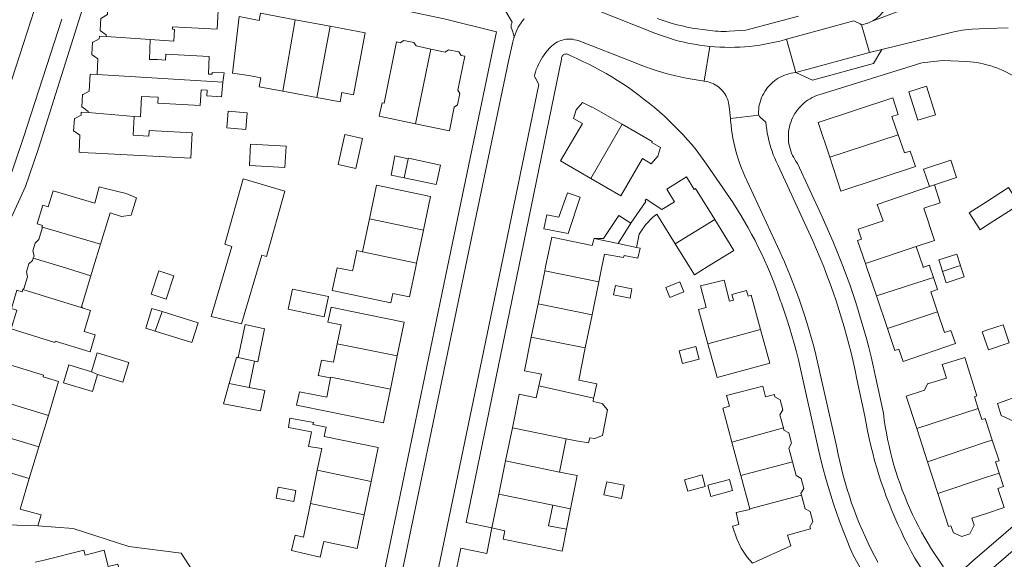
# Model space of a CAD drawing. Header units: metres. Extents: x 89888 to 94270, y 464165 to 468904.
# Tile 121 of 256: x 92333 to 92503, y 466200 to 466293. Entities that reach past the tile are written whole.
import ezdxf

# ---------------------------------------------------------------- set-up
doc = ezdxf.new("R2010")
doc.units = ezdxf.units.M
for name, color, linetype, lineweight in [('B_BEBOUWINGSGRENS_0', 251, 'CONTINUOUS', 13), ('B_LUIFEL_1', 251, 'CONTINUOUS', 13), ('B_TUSSENMUUR_0', 251, 'CONTINUOUS', 13), ('G_GRENS_ALGEMEEN_0', 251, 'CONTINUOUS', 13), ('V_WEGGRENS_0', 251, 'CONTINUOUS', 13)]:
    doc.layers.add(name, color=color, linetype=linetype, lineweight=lineweight)

msp = doc.modelspace()

# ---------------------------------------------------------------- linework, layer by layer
at = {"layer": 'B_BEBOUWINGSGRENS_0'}
for p, q in [((92386.74, 466291.55), (92380.72, 466292.67)), ((92392.8, 466290.42), (92386.74, 466291.55)), ((92378.55, 466280.36), (92384.45, 466279.26)), ((92369.17, 466276.9), (92368.93, 466274.02)), ((92484.77, 466272.82), (92483.67, 466275.97)), ((92485.86, 466269.68), (92484.77, 466272.82)), ((92400.2, 466268.64), (92397.88, 466269.15)), ((92426.51, 466268.31), (92431.7, 466265.28)), ((92453.12, 466258.18), (92449.81, 466263.52)), ((92402.83, 466256.37), (92404.04, 466262.18)), ((92393.53, 466258.31), (92392.35, 466252.6)), ((92401.64, 466250.64), (92402.83, 466256.37)), ((92345.92, 466250), (92347.13, 466253.95)), ((92369.79, 466253.55), (92366.23, 466241.42)), ((92345.46, 466248.48), (92345.92, 466250)), ((92359.76, 466248.45), (92357.16, 466249.31)), ((92401.51, 466250), (92401.64, 466250.64)), ((92423.79, 466249.33), (92422.62, 466243.61)), ((92490.86, 466248.16), (92490.24, 466250)), ((92492.16, 466250), (92492.41, 466249.23)), ((92495.58, 466250), (92495.5, 466250.24)), ((92431.93, 466241.72), (92433.1, 466247.45)), ((92444.65, 466246.42), (92445.33, 466244.73)), ((92461, 466239.21), (92459.39, 466245.11)), ((92481, 466244.99), (92482.9, 466239.36)), ((92422.62, 466243.61), (92421.45, 466237.89)), ((92450.32, 466242.64), (92451.93, 466236.75)), ((92363.94, 466240.34), (92357.74, 466242.3)), ((92430.77, 466236.04), (92431.93, 466241.72)), ((92398.31, 466234.65), (92399.5, 466240.47)), ((92370.61, 466234.38), (92369.31, 466229.86)), ((92370.86, 466234.34), (92370.61, 466234.38)), ((92397.13, 466228.92), (92398.31, 466234.65)), ((92447.55, 466233.31), (92450.41, 466234.05)), ((92372.78, 466229.2), (92373.68, 466233.73)), ((92432.1, 466226.76), (92432.21, 466227.35)), ((92338.12, 466224.36), (92336.48, 466218.92)), ((92418.18, 466222.22), (92417.01, 466216.5)), ((92487.96, 466222.12), (92489.82, 466216.37)), ((92500.99, 466220.12), (92500, 466223.14)), ((92426.32, 466214.59), (92427.49, 466220.3)), ((92336.48, 466218.92), (92334.83, 466213.47)), ((92456.06, 466219.73), (92457.6, 466213.98)), ((92417.01, 466216.5), (92415.84, 466210.77)), ((92489.82, 466216.37), (92491.59, 466210.91)), ((92502.18, 466214.42), (92501.55, 466216.34)), ((92384.52, 466214.9), (92383.33, 466209.14)), ((92457.6, 466213.98), (92459.15, 466208.24)), ((92392.63, 466207.23), (92393.82, 466212.96)), ((92434.47, 466212.92), (92433.97, 466210.63)), ((92415.84, 466210.77), (92414.65, 466204.95)), ((92425.15, 466208.87), (92428.2, 466208.25)), ((92459.15, 466208.24), (92459.18, 466208.15))]:
    msp.add_line(p, q, dxfattribs=at)
for points in [[(92355.68, 466289.24), (92359.74, 466289), (92359.86, 466291), (92359.53, 466291.02), (92359.56, 466291.46), (92367.23, 466291.03), (92367.47, 466295.44), (92351.43, 466296.3), (92348.79, 466296.47), (92348.46, 466296.46), (92348.3, 466293.55), (92347.26, 466292.96), (92347.15, 466292.96), (92347.05, 466290.79), (92347.13, 466290.78), (92348.12, 466290.06), (92348.11, 466289.8)], [(92380.72, 466292.67), (92374.74, 466293.78), (92374.5, 466292.53), (92371.04, 466293.21), (92369.92, 466283.44), (92372.73, 466283.02), (92374.8, 466282.63), (92374.51, 466281.11), (92378.55, 466280.36)], [(92384.45, 466279.26), (92388.45, 466278.52), (92388.74, 466280.09), (92390.8, 466279.71), (92392.8, 466290.42)], [(92348.11, 466289.8), (92346.94, 466289.86), (92346.9, 466289.39), (92345.82, 466288.79), (92345.71, 466288.8), (92345.59, 466286.65), (92345.69, 466286.64), (92346.67, 466285.91), (92346.52, 466283.22)], [(92368.25, 466281.9), (92368.43, 466283.51), (92366.37, 466283.58), (92366.36, 466283.25), (92365.76, 466283.27), (92365.86, 466286.32), (92358.39, 466286.72), (92358.34, 466285.71), (92356.96, 466285.78), (92355.56, 466285.83), (92355.68, 466289.24)], [(92398.21, 466288.84), (92396.08, 466278.27), (92395.69, 466278.34), (92395.2, 466276), (92401.48, 466274.7)], [(92404.13, 466287.61), (92401.61, 466288.14), (92401.21, 466288.73), (92399.43, 466289.1), (92398.84, 466288.71), (92398.21, 466288.84)], [(92401.48, 466274.7), (92407.34, 466273.49), (92408.14, 466277.6), (92408.73, 466277.99), (92409.14, 466279.93), (92408.76, 466280.54), (92409.98, 466286.37), (92409.34, 466286.52), (92408.94, 466287.11), (92407.18, 466287.47), (92406.6, 466287.09), (92404.13, 466287.61)], [(92346.52, 466283.22), (92345.32, 466283.28), (92345.17, 466280.34), (92344.12, 466279.74), (92344.02, 466279.74), (92343.9, 466277.59), (92344.01, 466277.58), (92345.01, 466276.84), (92344.99, 466276.63)], [(92352.91, 466275.99), (92354.01, 466275.93), (92354.19, 466279.43), (92357.04, 466279.28), (92356.99, 466278.26), (92364.32, 466277.86), (92364.47, 466280.55), (92365.54, 466280.5), (92365.48, 466279.54), (92367.97, 466279.36), (92368.25, 466281.9)], [(92491.2, 466276.28), (92489.64, 466281.19), (92486.6, 466280.22), (92488.15, 466275.32), (92491.2, 466276.28)], [(92437.12, 466274.66), (92431.9, 466277.66), (92431.87, 466277.56), (92430.26, 466278.37), (92429.21, 466277.13), (92428.75, 466275.64), (92430.27, 466274.74), (92426.51, 466268.31)], [(92483.67, 466275.97), (92484.76, 466276.33), (92483.82, 466279.18), (92470.97, 466274.95), (92472.94, 466268.97)], [(92344.99, 466276.63), (92343.79, 466276.72), (92343.76, 466276.21), (92342.71, 466275.62), (92342.6, 466275.62), (92342.48, 466273.46), (92342.58, 466273.45), (92343.57, 466272.72), (92343.41, 466269.79), (92343.71, 466269.74), (92346.24, 466269.64)], [(92368.93, 466274.02), (92372.18, 466273.74), (92372.42, 466276.62), (92369.17, 466276.9)], [(92346.24, 466269.64), (92362.73, 466268.76), (92362.96, 466273.17), (92355.5, 466273.57), (92355.45, 466272.57), (92352.73, 466272.72), (92352.91, 466275.99)], [(92443.3, 466269.12), (92443.73, 466270.62), (92442.27, 466271.48), (92442.33, 466271.66), (92437.12, 466274.66)], [(92389.25, 466272.87), (92388.1, 466267.71), (92391.19, 466267.02), (92392.34, 466272.18), (92389.25, 466272.87)], [(92379.13, 466270.84), (92376.08, 466271.02), (92373.02, 466271.2), (92372.81, 466267.52)], [(92372.81, 466267.52), (92375.87, 466267.34), (92378.93, 466267.16), (92379.13, 466270.84)], [(92472.94, 466268.97), (92474.89, 466263.07), (92487.74, 466267.31), (92486.85, 466270.01), (92485.86, 466269.68)], [(92397.88, 466269.15), (92397.25, 466265.84), (92399.52, 466265.37)], [(92399.52, 466265.37), (92405.06, 466264.22), (92405.22, 466264.92), (92405.81, 466267.55), (92400.24, 466268.8), (92400.2, 466268.64)], [(92431.7, 466265.28), (92436.88, 466262.26), (92440.63, 466268.7), (92442.15, 466267.82), (92443.3, 466269.12)], [(92491.01, 466264.18), (92494.81, 466265.43), (92493.82, 466268.43), (92489.15, 466266.9), (92490.14, 466263.88)], [(92366.23, 466241.42), (92371.45, 466240.17), (92374.94, 466252.04), (92375.77, 466251.79), (92378.92, 466263.1), (92371.71, 466265.22), (92368.55, 466253.91), (92369.79, 466253.55)], [(92449.81, 466263.52), (92449.57, 466263.37), (92448.23, 466265.54), (92444.82, 466263.44), (92446.17, 466261.26), (92443.97, 466259.9), (92441.27, 466261.69), (92441.08, 466261.44), (92441.24, 466261.32), (92438.63, 466257.54)], [(92347.13, 466253.95), (92348.77, 466259.34), (92350.74, 466258.73), (92352.38, 466258.91), (92353.3, 466261.92), (92351.54, 466262.67), (92348.18, 466263.5), (92346.9, 466263.82), (92346.13, 466260.98), (92338.93, 466263.16), (92338.08, 466260.38), (92337.15, 466260.65), (92336.18, 466257.46), (92337.11, 466257.17), (92337.01, 466256.87), (92337.12, 466256.84)], [(92404.04, 466262.18), (92394.74, 466264.11), (92393.53, 466258.31)], [(92490.14, 466263.88), (92481.15, 466260.79), (92482.15, 466257.97), (92477.86, 466256.52), (92478.44, 466254.82), (92477.75, 466254.59), (92479.1, 466250.61)], [(92487.87, 466253.5), (92487.85, 466253.55), (92491.05, 466254.56), (92489.21, 466260.17), (92492.03, 466261.09), (92491.01, 466264.18)], [(92500, 466261.26), (92496.99, 466259.33), (92498.88, 466256.41), (92500, 466257.13), (92505.71, 466260.8), (92503.82, 466263.72), (92500, 466261.26)], [(92429.88, 466262.04), (92427.7, 466262.77), (92426.23, 466258.6), (92424.14, 466259.02), (92423.6, 466256.59)], [(92423.6, 466256.59), (92427.8, 466255.79), (92429.88, 466262.04)], [(92438.63, 466257.54), (92436.55, 466258.86), (92433.93, 466254.89), (92432.3, 466254.93)], [(92439.59, 466253.37), (92440.09, 466255.66), (92440.53, 466256.33), (92441.15, 466257.26), (92442.43, 466258.57), (92443.11, 466259.12), (92446.3, 466253.96)], [(92446.3, 466253.96), (92448.76, 466250), (92449.61, 466248.63), (92451.82, 466250), (92456.42, 466252.84), (92453.12, 466258.18)], [(92337.12, 466256.84), (92336.47, 466254.73), (92335.85, 466254.13), (92335.43, 466252.76), (92335.64, 466251.92), (92335.51, 466251.51)], [(92432.3, 466254.93), (92431.98, 466253.72), (92424.97, 466255.15), (92423.92, 466250), (92423.79, 466249.33)], [(92392.35, 466252.6), (92391.32, 466252.82), (92390.75, 466250), (92390.61, 466249.31), (92387.94, 466249.82)], [(92434.07, 466252.2), (92437.39, 466251.6), (92437.47, 466252), (92439.86, 466251.53), (92440.23, 466253.24), (92439.59, 466253.37)], [(92490.24, 466250), (92490.14, 466250.28), (92489.3, 466250), (92489.08, 466249.92), (92489.05, 466250), (92487.87, 466253.5)], [(92335.51, 466251.51), (92335.37, 466251.1), (92334.74, 466250.52), (92334.32, 466249.15), (92334.51, 466248.3), (92333.86, 466246.21), (92333.76, 466246.22), (92333.72, 466246.09)], [(92433.1, 466247.45), (92433.62, 466250), (92434.07, 466252.2)], [(92495.5, 466250.24), (92494.86, 466252.21), (92491.77, 466251.2), (92492.16, 466250)], [(92357.16, 466249.31), (92355.84, 466245.31), (92358.44, 466244.45), (92359.76, 466248.45)], [(92387.94, 466249.82), (92387.11, 466245.91), (92397.19, 466243.82), (92397.53, 466245.43), (92400.44, 466244.83), (92401.51, 466250)], [(92479.1, 466250.61), (92479.3, 466250), (92481, 466244.99)], [(92492.41, 466249.23), (92493.06, 466247.26), (92496.15, 466248.28), (92495.58, 466250)], [(92343.97, 466242.93), (92344.01, 466243.07), (92343.82, 466243.13), (92345.46, 466248.48)], [(92459.39, 466245.11), (92458.87, 466244.97), (92458.61, 466245.93), (92456.08, 466245.25), (92456.35, 466244.28), (92455.68, 466244.1), (92454.71, 466247.74), (92450.65, 466246.72), (92451.63, 466242.99), (92450.32, 466242.64)], [(92491.57, 466242.22), (92490.38, 466245.72), (92491.55, 466246.11), (92490.86, 466248.16)], [(92333.72, 466246.09), (92333.6, 466245.71), (92332.69, 466245.97), (92331.73, 466242.84), (92332.68, 466242.55), (92331.69, 466239.29), (92339.25, 466236.98), (92339.31, 466237.19), (92345.32, 466235.35), (92346.21, 466238.26), (92344.28, 466238.85), (92345.38, 466242.49), (92343.97, 466242.93)], [(92386.44, 466244.9), (92380.24, 466246.18), (92379.51, 466242.68), (92385.72, 466241.39), (92386.44, 466244.9)], [(92435.65, 466245.2), (92438.5, 466244.62), (92438.82, 466246.24), (92435.98, 466246.82), (92435.65, 466245.2)], [(92445.33, 466244.73), (92447.79, 466245.72), (92447.1, 466247.41), (92444.65, 466246.42)], [(92357.74, 466242.3), (92355.99, 466242.85), (92354.92, 466239.44), (92356.56, 466238.93)], [(92399.5, 466240.47), (92390.2, 466242.38), (92386.89, 466243.03), (92386.37, 466240.47), (92388.67, 466240.01), (92387.98, 466236.73)], [(92482.9, 466239.36), (92484.19, 466235.56), (92484.89, 466235.8), (92485.6, 466233.7), (92494.63, 466236.76), (92493.85, 466239.05), (92492.77, 466238.68), (92491.57, 466242.22)], [(92356.56, 466238.93), (92362.86, 466236.94), (92363.94, 466240.34)], [(92373.68, 466233.73), (92374.26, 466233.63), (92375.44, 466239.33), (92372.07, 466240.05), (92370.86, 466234.34)], [(92451.93, 466236.75), (92453.52, 466230.92), (92462.59, 466233.39), (92461, 466239.21)], [(92500, 466239.07), (92499.27, 466238.82), (92500, 466236.65), (92500.32, 466235.67), (92503.9, 466236.87), (92502.85, 466240.02), (92500, 466239.07)], [(92421.45, 466237.89), (92420.27, 466232.07), (92423.2, 466231.47), (92422.75, 466229.45)], [(92387.98, 466236.73), (92387.31, 466233.54), (92385.25, 466233.88), (92384.72, 466231.43), (92384.68, 466231.25), (92386.82, 466230.86)], [(92432.21, 466227.35), (92432.24, 466227.48), (92432.77, 466229.83), (92429.64, 466230.46), (92430.77, 466236.04)], [(92450.41, 466234.05), (92449.83, 466236.28), (92446.97, 466235.54), (92447.55, 466233.31)], [(92352.01, 466233.52), (92346.55, 466235.16), (92345.56, 466231.89)], [(92496.27, 466234.39), (92492.33, 466233.15), (92493.09, 466230.81), (92489.84, 466229.79), (92489.29, 466228.72), (92486.15, 466227.7), (92487.96, 466222.12)], [(92498.59, 466225.54), (92497.93, 466227.57), (92498.36, 466227.73), (92496.27, 466234.39)], [(92329.95, 466233.56), (92337.3, 466231.34), (92337.2, 466231.03), (92339.88, 466230.22), (92338.12, 466224.36)], [(92345.56, 466231.89), (92341.66, 466233.07), (92340.73, 466230.01), (92345.72, 466228.5), (92346.62, 466231.45)], [(92346.62, 466231.45), (92350.98, 466230.13), (92352.01, 466233.52)], [(92386.82, 466230.86), (92386.19, 466227.52), (92381.44, 466228.41)], [(92369.31, 466229.86), (92368.31, 466226.39), (92374.75, 466225.13), (92375.49, 466228.67), (92372.78, 466229.2)], [(92381.44, 466228.41), (92380.95, 466226.14), (92386.63, 466225.01), (92395.94, 466223.1), (92397.13, 466228.92)], [(92422.75, 466229.45), (92422.3, 466227.43), (92419.37, 466228.03), (92418.18, 466222.22)], [(92464.95, 466222.2), (92464.34, 466224.47), (92464.85, 466225.34), (92464.38, 466227.08), (92463.5, 466227.58), (92463.4, 466227.98), (92461.86, 466227.57), (92461.38, 466229.42), (92455.14, 466227.8), (92455.66, 466225.94), (92454.48, 466225.62), (92456.06, 466219.73)], [(92501.88, 466226.43), (92502.51, 466224.38), (92504.66, 466223.35), (92508.33, 466224.88), (92506.12, 466227.91), (92501.88, 466226.43)], [(92427.49, 466220.3), (92429.17, 466219.96), (92431.35, 466219.62), (92431.55, 466220.52), (92432.4, 466220.39), (92433.73, 466220.88), (92434.61, 466225.35), (92433.66, 466226.43), (92432.1, 466226.76)], [(92500, 466223.14), (92499.77, 466223.84), (92499.2, 466223.66), (92498.59, 466225.54)], [(92383.85, 466223.17), (92379.76, 466223.92), (92379.54, 466222.29), (92383.5, 466221.51), (92382.99, 466219.02), (92385.29, 466218.65), (92384.52, 466214.9)], [(92385.72, 466220.72), (92386.04, 466222.36), (92383.76, 466222.77), (92383.85, 466223.17)], [(92466.51, 466216.38), (92465.88, 466218.74), (92466.37, 466219.6), (92465.9, 466221.34), (92465.04, 466221.84), (92464.95, 466222.2)], [(92393.82, 466212.96), (92395.02, 466218.8), (92385.72, 466220.72)], [(92501.55, 466216.34), (92502.17, 466216.55), (92500.99, 466220.12)], [(92468.06, 466210.62), (92467.98, 466210.89), (92468.48, 466211.74), (92468.02, 466213.48), (92467.16, 466213.97), (92466.51, 466216.38)], [(92428.2, 466208.25), (92429.34, 466213.97), (92426.32, 466214.59)], [(92447.9, 466213.27), (92448.44, 466211.27), (92451.46, 466212.09), (92450.92, 466214.09), (92447.9, 466213.27)], [(92491.59, 466210.91), (92493.44, 466205.17), (92493.87, 466205.31), (92494.28, 466204.07), (92495.77, 466203.47), (92497.12, 466203.91), (92497.89, 466205.42), (92497.49, 466206.65), (92500, 466207.46), (92503.03, 466208.45), (92501.96, 466211.77), (92502.93, 466212.08), (92502.18, 466214.42)], [(92334.83, 466213.47), (92333.24, 466208.18), (92336.87, 466207.19), (92336.3, 466205.3)], [(92380.83, 466211.38), (92377.77, 466211.97), (92377.42, 466210.09), (92380.47, 466209.5), (92380.83, 466211.38)], [(92433.97, 466210.63), (92436.99, 466210.01), (92437.49, 466212.3), (92434.47, 466212.92)], [(92451.92, 466212.31), (92452.44, 466210.39), (92456.15, 466211.4), (92455.63, 466213.32), (92451.92, 466212.31)], [(92459.18, 466208.15), (92456.79, 466207.58), (92457.29, 466205.56), (92456.18, 466205.25), (92456.89, 466203.08), (92457.68, 466201.45), (92458.73, 466199.89), (92459.61, 466198.86), (92466.21, 466201.85), (92465.65, 466203.67), (92469.63, 466204.77), (92469.53, 466205.16), (92470.03, 466206.03), (92469.56, 466207.76), (92468.7, 466208.26), (92468.06, 466210.62)], [(92383.33, 466209.14), (92382.13, 466203.37), (92380.69, 466203.72), (92380.05, 466201.05), (92385.01, 466199.87), (92385.66, 466202.58), (92391.43, 466201.39), (92392.63, 466207.23)], [(92427.5, 466204.71), (92424.42, 466205.33), (92425.15, 466208.87)], [(92336.3, 466205.3), (92330.9, 466205.45), (92329.41, 466205.65)], [(92414.65, 466204.95), (92416.91, 466204.47), (92416.61, 466203.01), (92426.75, 466200.91), (92427.5, 466204.71)], [(92372.65, 466187.48), (92362.1, 466186.92), (92362.21, 466185.1), (92360.82, 466185.02), (92360.68, 466186.85), (92351.41, 466186.35), (92350.41, 466190.39), (92352.06, 466190.79), (92350.11, 466198.69), (92348.45, 466198.28), (92347.76, 466201.08), (92344.45, 466200.26), (92344.25, 466201.08), (92337.42, 466199.39), (92335.86, 466199.01)]]:
    msp.add_lwpolyline(points, dxfattribs=at)
at = {"layer": 'B_LUIFEL_1'}
msp.add_line((92427.5, 466204.71), (92428.2, 466208.25), dxfattribs=at)
at = {"layer": 'B_TUSSENMUUR_0'}
for p, q in [((92380.72, 466292.67), (92378.55, 466280.36)), ((92386.74, 466291.55), (92384.45, 466279.26)), ((92348.11, 466289.8), (92355.68, 466289.24)), ((92401.48, 466274.7), (92404.13, 466287.61)), ((92346.52, 466283.22), (92368.25, 466281.9)), ((92352.91, 466275.99), (92344.99, 466276.63)), ((92431.7, 466265.28), (92437.12, 466274.66)), ((92484.77, 466272.82), (92472.94, 466268.97)), ((92400.2, 466268.64), (92399.52, 466265.37)), ((92491.01, 466264.18), (92490.14, 466263.88)), ((92393.53, 466258.31), (92402.83, 466256.37)), ((92453.12, 466258.18), (92446.3, 466253.96)), ((92337.12, 466256.84), (92347.13, 466253.95)), ((92438.63, 466257.54), (92436.44, 466254.06)), ((92432.3, 466254.93), (92436.44, 466254.06)), ((92392.35, 466252.6), (92401.64, 466250.64)), ((92436.44, 466254.06), (92439.59, 466253.37)), ((92487.87, 466253.5), (92479.1, 466250.61)), ((92433.1, 466247.45), (92423.79, 466249.33)), ((92490.86, 466248.16), (92481, 466244.99)), ((92333.72, 466246.09), (92343.97, 466242.93)), ((92422.62, 466243.61), (92431.93, 466241.72)), ((92357.74, 466242.3), (92356.56, 466238.93)), ((92491.57, 466242.22), (92482.9, 466239.36)), ((92461, 466239.21), (92451.93, 466236.75)), ((92421.45, 466237.89), (92430.77, 466236.04)), ((92387.98, 466236.73), (92398.31, 466234.65)), ((92373.68, 466233.73), (92370.86, 466234.34)), ((92345.56, 466231.89), (92346.62, 466231.45)), ((92369.31, 466229.86), (92372.78, 466229.2)), ((92422.75, 466229.45), (92432.21, 466227.35)), ((92328.1, 466227.4), (92338.12, 466224.36)), ((92498.59, 466225.54), (92487.96, 466222.12)), ((92418.18, 466222.22), (92427.49, 466220.3)), ((92464.95, 466222.2), (92456.06, 466219.73)), ((92326.45, 466221.95), (92336.48, 466218.92)), ((92324.81, 466216.5), (92334.83, 466213.47)), ((92417.01, 466216.5), (92426.32, 466214.59)), ((92466.51, 466216.38), (92457.6, 466213.98)), ((92393.82, 466212.96), (92384.52, 466214.9)), ((92415.84, 466210.77), (92425.15, 466208.87)), ((92468.06, 466210.62), (92459.15, 466208.24)), ((92392.63, 466207.23), (92383.33, 466209.14))]:
    msp.add_line(p, q, dxfattribs=at)
for points in [[(92335.51, 466251.51), (92340.48, 466250), (92345.46, 466248.48)], [(92495.5, 466250.24), (92494.76, 466250), (92492.41, 466249.23)], [(92386.82, 466230.86), (92386.85, 466230.99), (92397.13, 466228.92)], [(92500.99, 466220.12), (92500, 466219.78), (92489.82, 466216.37)], [(92502.18, 466214.42), (92500, 466213.69), (92491.59, 466210.91)]]:
    msp.add_lwpolyline(points, dxfattribs=at)
at = {"layer": 'G_GRENS_ALGEMEEN_0'}
msp.add_lwpolyline([(92336.3, 466205.3), (92342.37, 466204.82), (92352.02, 466201.75), (92361.03, 466200.57), (92363.68, 466196.51), (92379.4, 466197.29), (92383.83, 466197.39)], dxfattribs=at)
at = {"layer": 'V_WEGGRENS_0'}
for p, q in [((92480.26, 466292.42), (92495.93, 466298.35)), ((92479.8, 466287.02), (92478.41, 466291.8)), ((92424.93, 466288.09), (92425.21, 466288.33)), ((92465.48, 466289.31), (92467.11, 466283.56)), ((92451.31, 466282.08), (92452.24, 466288.07)), ((92467.11, 466283.56), (92479.8, 466287.02)), ((92481.96, 466287.55), (92479.8, 466287.02)), ((92455.8, 466275.65), (92460.7, 466276.19)), ((92414.65, 466204.95), (92410.19, 466205.87))]:
    msp.add_line(p, q, dxfattribs=at)
for points in [[(92315.48, 466205.74), (92315.53, 466206.8), (92315.6, 466207.85), (92315.69, 466208.91), (92315.8, 466209.96), (92315.93, 466211), (92316.08, 466212.05), (92316.26, 466213.09), (92316.45, 466214.13), (92316.66, 466215.16), (92316.9, 466216.19), (92317.15, 466217.22), (92317.43, 466218.24), (92317.72, 466219.25), (92317.81, 466219.51), (92320.25, 466227.62), (92322.81, 466235.71), (92324.48, 466241.03), (92325.81, 466244.42), (92328.13, 466250), (92331.39, 466257.87), (92334.15, 466263.86), (92336.38, 466270.26), (92345.36, 466298.98)], [(92371.63, 466298.2), (92382.78, 466296.94), (92393.84, 466295.32), (92399.57, 466294.29), (92406.4, 466292.83), (92415.44, 466290.6)], [(92483.24, 466296.92), (92483.2, 466296.58), (92483.14, 466296.24), (92483.05, 466295.9), (92482.95, 466295.58), (92482.83, 466295.25), (92482.69, 466294.94), (92482.53, 466294.63), (92482.35, 466294.34), (92482.15, 466294.06), (92481.94, 466293.78), (92481.71, 466293.53), (92481.47, 466293.28), (92481.21, 466293.05), (92480.94, 466292.84), (92480.65, 466292.65), (92480.36, 466292.47), (92480.26, 466292.42)], [(92427.05, 466295.94), (92428.09, 466295.69), (92429.12, 466295.42), (92430.15, 466295.14), (92431.18, 466294.85), (92432.21, 466294.54), (92442.76, 466290.36), (92443.59, 466290.05), (92444.43, 466289.75), (92445.28, 466289.47), (92446.13, 466289.22), (92446.99, 466288.99), (92447.85, 466288.78), (92448.72, 466288.59), (92449.6, 466288.43), (92450.48, 466288.28), (92451.36, 466288.16), (92452.24, 466288.07)], [(92335.68, 466294.26), (92331.24, 466280.56), (92331.19, 466280.44), (92331.13, 466280.32), (92331.05, 466280.21), (92330.96, 466280.12), (92330.85, 466280.04), (92330.74, 466279.97), (92329.81, 466279.39), (92325.82, 466267.32), (92324.05, 466262.58), (92322.26, 466257.84), (92319.16, 466250), (92318.65, 466248.72), (92319.04, 466247.55), (92319.06, 466247.03)], [(92418.5, 466289.71), (92418.36, 466290.17), (92418.2, 466290.75), (92417.99, 466291.31), (92417.97, 466291.54), (92417.99, 466291.77), (92418.13, 466292.23), (92417.05, 466294.12)], [(92323.72, 466245.3), (92325.58, 466250), (92328.69, 466257.87), (92331.36, 466265.05), (92333.81, 466272.32), (92340.46, 466292.76)], [(92418.5, 466289.71), (92418.65, 466290.14), (92418.82, 466290.56), (92419, 466290.97), (92419.21, 466291.37), (92419.44, 466291.76), (92419.69, 466292.13), (92419.95, 466292.5), (92420.24, 466292.85)], [(92452.78, 466290.76), (92451.89, 466290.85), (92451, 466290.96), (92450.12, 466291.09), (92449.23, 466291.24), (92448.36, 466291.41), (92447.48, 466291.61), (92446.62, 466291.82), (92445.75, 466292.05), (92444.9, 466292.31), (92444.04, 466292.59), (92443.2, 466292.88)], [(92467.57, 466293.3), (92458.47, 466290.89), (92455.6, 466290.69), (92455.09, 466290.64), (92454.62, 466290.65), (92454.16, 466290.67), (92453.7, 466290.69), (92453.24, 466290.72), (92452.78, 466290.76)], [(92465.48, 466289.31), (92477.11, 466292.49), (92478.21, 466291.97), (92478.41, 466291.8)], [(92478.41, 466291.8), (92478.75, 466291.86), (92479.09, 466291.94), (92479.42, 466292.04), (92479.74, 466292.17), (92480.05, 466292.31), (92480.26, 466292.42)], [(92415.44, 466290.6), (92407.02, 466250), (92396.26, 466198.12)], [(92503.73, 466291.3), (92500, 466291.14), (92497.46, 466291.02), (92496.9, 466290.98), (92496.34, 466290.93), (92495.78, 466290.86), (92495.23, 466290.77), (92494.68, 466290.66), (92494.13, 466290.54), (92481.96, 466287.55)], [(92396.59, 466184.92), (92396.71, 466185.47), (92410.12, 466250), (92417.5, 466285.52), (92418.27, 466288.85), (92418.39, 466289.33), (92418.41, 466289.43), (92418.44, 466289.52)], [(92418.44, 466289.52), (92418.47, 466289.62), (92418.5, 466289.71)], [(92425.21, 466288.33), (92425.45, 466288.52), (92425.7, 466288.68), (92425.97, 466288.84), (92426.24, 466288.97), (92426.52, 466289.08), (92426.82, 466289.17), (92427.11, 466289.24), (92427.41, 466289.3), (92427.72, 466289.33), (92428.02, 466289.33), (92428.33, 466289.32), (92428.63, 466289.29), (92428.93, 466289.23), (92429.23, 466289.16), (92429.52, 466289.06), (92439.25, 466285.28), (92440.21, 466284.89), (92441.18, 466284.53), (92442.16, 466284.18), (92443.15, 466283.86), (92444.14, 466283.56), (92445.15, 466283.28), (92446.15, 466283.03), (92447.16, 466282.8), (92448.18, 466282.59), (92449.2, 466282.4), (92451.31, 466282.08)], [(92452.24, 466288.07), (92453.11, 466287.99), (92453.98, 466287.94), (92454.85, 466287.91), (92455.71, 466287.9), (92456.58, 466287.91), (92457.45, 466287.95), (92458.32, 466288.01), (92459.18, 466288.08), (92460.05, 466288.18), (92460.91, 466288.3), (92461.76, 466288.45), (92462.62, 466288.61), (92463.47, 466288.79), (92464.31, 466289), (92465.15, 466289.23), (92465.48, 466289.31)], [(92396.55, 466155.28), (92401.86, 466180.83), (92416.23, 466250), (92422.77, 466281.48), (92422.16, 466282.56), (92422.1, 466282.67), (92422.06, 466282.79), (92422.03, 466282.92), (92422.02, 466283.05), (92422.04, 466283.17), (92422.06, 466283.3), (92422.16, 466283.61), (92422.32, 466284.07), (92422.5, 466284.52), (92422.69, 466284.96), (92422.91, 466285.4), (92423.14, 466285.82), (92423.4, 466286.23), (92423.67, 466286.63), (92423.96, 466287.01), (92424.27, 466287.39), (92424.59, 466287.75), (92424.93, 466288.09)], [(92410.19, 466205.87), (92419.28, 466250), (92426.67, 466285.87), (92426.67, 466286.01), (92426.69, 466286.14), (92426.73, 466286.27), (92426.79, 466286.39), (92426.87, 466286.49), (92426.96, 466286.59)], [(92426.96, 466286.59), (92427.07, 466286.66), (92427.2, 466286.71), (92427.33, 466286.75), (92427.46, 466286.76), (92427.59, 466286.75), (92427.72, 466286.71), (92428.28, 466286.43), (92429.32, 466285.97), (92430.35, 466285.49), (92431.37, 466284.99), (92432.38, 466284.47), (92433.37, 466283.93), (92434.36, 466283.37), (92435.34, 466282.79), (92436.3, 466282.2), (92437.26, 466281.58), (92438.2, 466280.95), (92439.13, 466280.29), (92440.04, 466279.62), (92440.94, 466278.93), (92441.83, 466278.22), (92442.71, 466277.5), (92443.57, 466276.76), (92444.41, 466276), (92445.24, 466275.22), (92446.06, 466274.43), (92446.85, 466273.62), (92447.64, 466272.8), (92448.4, 466271.96), (92449.15, 466271.11), (92449.89, 466270.24), (92451.66, 466267.74), (92456.26, 466261.07), (92456.94, 466260.01), (92457.6, 466258.94), (92458.24, 466257.86), (92458.87, 466256.76), (92459.47, 466255.66), (92460.06, 466254.55), (92460.62, 466253.42), (92461.17, 466252.29), (92461.7, 466251.15), (92462.21, 466250), (92462.71, 466248.83), (92463.18, 466247.66), (92463.63, 466246.47), (92464.06, 466245.28), (92464.48, 466244.09), (92464.62, 466243.73), (92465.1, 466242.35), (92465.55, 466240.96), (92465.99, 466239.57), (92466.41, 466238.17), (92466.81, 466236.77), (92467.19, 466235.36), (92467.56, 466233.95), (92471.06, 466218.22), (92471.43, 466216.68)], [(92467.11, 466283.56), (92469.99, 466282.22), (92480.51, 466285.09), (92481.96, 466287.55)], [(92466.92, 466276.46), (92467.15, 466276.8), (92467.4, 466277.14), (92467.66, 466277.46), (92467.94, 466277.77), (92468.24, 466278.06), (92468.55, 466278.33), (92468.88, 466278.59), (92469.22, 466278.83), (92469.57, 466279.04), (92469.93, 466279.24), (92470.31, 466279.42), (92470.69, 466279.58), (92471.08, 466279.72), (92471.48, 466279.83), (92488.85, 466285.24), (92492.46, 466285.66), (92496.6, 466285.47), (92497.17, 466285.42), (92497.74, 466285.35), (92498.31, 466285.27), (92498.88, 466285.17), (92499.44, 466285.05), (92500, 466284.91)], [(92500, 466284.91), (92500.59, 466284.75), (92501.18, 466284.56), (92501.76, 466284.36), (92502.33, 466284.14), (92502.89, 466283.9), (92503.45, 466283.64), (92503.99, 466283.36), (92504.53, 466283.07), (92505.06, 466282.75), (92505.58, 466282.42), (92517.56, 466272.6), (92533.9, 466259.88), (92547.46, 466250), (92554.15, 466245.13), (92553.87, 466242.37)], [(92467.11, 466283.56), (92466.71, 466283.52), (92466.31, 466283.45), (92465.91, 466283.35), (92465.53, 466283.24), (92465.15, 466283.1), (92464.77, 466282.94), (92464.41, 466282.76), (92464.06, 466282.56), (92463.71, 466282.34), (92463.39, 466282.1), (92463.07, 466281.84), (92462.78, 466281.56), (92462.49, 466281.27), (92462.23, 466280.96), (92461.98, 466280.64), (92461.76, 466280.3), (92461.55, 466279.96), (92461.36, 466279.6), (92461.19, 466279.23), (92461.05, 466278.85), (92460.92, 466278.46), (92460.82, 466278.07), (92460.74, 466277.67), (92460.69, 466277.27), (92460.65, 466276.86), (92460.65, 466276.58), (92460.66, 466276.38), (92460.7, 466276.19)], [(92451.31, 466282.08), (92451.63, 466282.03), (92451.96, 466281.96), (92452.28, 466281.86), (92452.59, 466281.75), (92452.89, 466281.61), (92453.18, 466281.45), (92453.46, 466281.28), (92453.73, 466281.08), (92453.99, 466280.87), (92454.23, 466280.64), (92454.45, 466280.39), (92454.66, 466280.13), (92454.85, 466279.86), (92455.01, 466279.57), (92455.16, 466279.28), (92455.29, 466278.97), (92455.4, 466278.66), (92455.48, 466278.34), (92455.55, 466278.01), (92455.59, 466277.68), (92455.8, 466275.65)], [(92492.5, 466198.26), (92490.53, 466201.26), (92489.93, 466202.23), (92489.36, 466203.22), (92488.8, 466204.21), (92488.26, 466205.22), (92487.75, 466206.24), (92487.25, 466207.27), (92486.78, 466208.3), (92486.32, 466209.35), (92485.89, 466210.41), (92485.47, 466211.47), (92485.08, 466212.54), (92484.71, 466213.62), (92484.36, 466214.71), (92484.03, 466215.8), (92483.73, 466216.9), (92483.44, 466218.01), (92483.18, 466219.12), (92482.94, 466220.24), (92482.72, 466221.36), (92482.53, 466222.48), (92482.35, 466223.61), (92482.2, 466224.74), (92480.81, 466231.33), (92480.46, 466232.92), (92480.08, 466234.5), (92479.69, 466236.07), (92479.27, 466237.64), (92478.84, 466239.21), (92478.39, 466240.77), (92477.92, 466242.32), (92477.43, 466243.87), (92476.92, 466245.41), (92476.39, 466246.95), (92475.84, 466248.48), (92475.27, 466250), (92474.71, 466251.46), (92474.13, 466252.9), (92473.53, 466254.34), (92472.91, 466255.78), (92472.28, 466257.2), (92471.63, 466258.62), (92467.41, 466267.84), (92467.16, 466268.17), (92466.93, 466268.52), (92466.73, 466268.89), (92466.54, 466269.26), (92466.37, 466269.64), (92466.22, 466270.03), (92466.1, 466270.43), (92465.99, 466270.83), (92465.91, 466271.24), (92465.86, 466271.66), (92465.82, 466272.07), (92465.81, 466272.49), (92465.82, 466272.91), (92465.85, 466273.32), (92465.91, 466273.73), (92465.99, 466274.14), (92466.09, 466274.55), (92466.22, 466274.95), (92466.36, 466275.34), (92466.53, 466275.72), (92466.72, 466276.09), (92466.92, 466276.46)], [(92455.8, 466275.65), (92455.85, 466275.27), (92455.92, 466274.5), (92456.01, 466273.74), (92456.12, 466272.98), (92456.25, 466272.22), (92456.4, 466271.47), (92456.57, 466270.72), (92456.76, 466269.98), (92456.97, 466269.24), (92457.2, 466268.51), (92457.45, 466267.78), (92457.72, 466267.06), (92458.01, 466266.35), (92458.32, 466265.65), (92463.55, 466254.39), (92463.96, 466253.52), (92464.35, 466252.65), (92464.75, 466251.77), (92465.13, 466250.89), (92465.51, 466250), (92466.06, 466248.66), (92466.6, 466247.3), (92467.11, 466245.94), (92467.61, 466244.58), (92468.09, 466243.2), (92468.54, 466241.82), (92468.98, 466240.43), (92469.4, 466239.04), (92469.81, 466237.64), (92470.19, 466236.24), (92470.55, 466234.83), (92474.16, 466218.82), (92474.4, 466217.6), (92474.67, 466216.39), (92474.96, 466215.18), (92475.27, 466213.98), (92475.61, 466212.78), (92475.96, 466211.59), (92476.34, 466210.41), (92476.73, 466209.23), (92477.15, 466208.06), (92477.59, 466206.9), (92478.05, 466205.75), (92478.54, 466204.61), (92479.04, 466203.47), (92479.56, 466202.34), (92480.1, 466201.23), (92480.67, 466200.12), (92481.25, 466199.02)], [(92460.7, 466276.19), (92460.81, 466275.97), (92460.98, 466275.79)], [(92460.98, 466275.79), (92461.93, 466274.98), (92461.99, 466274.34), (92462.07, 466273.7), (92462.17, 466273.07), (92462.3, 466272.44), (92462.44, 466271.81), (92462.6, 466271.19), (92462.79, 466270.57), (92462.99, 466269.96), (92463.21, 466269.36), (92463.45, 466268.77), (92463.71, 466268.18), (92463.99, 466267.6), (92468.65, 466257.5), (92469.35, 466256.02), (92470.02, 466254.53), (92470.67, 466253.03), (92471.3, 466251.52), (92471.91, 466250), (92472.47, 466248.55), (92473.01, 466247.09), (92473.53, 466245.62), (92474.04, 466244.15), (92474.52, 466242.66), (92474.98, 466241.18), (92475.42, 466239.68), (92475.84, 466238.18), (92476.24, 466236.68), (92476.62, 466235.17), (92476.99, 466233.66), (92477.33, 466232.14), (92477.65, 466230.61), (92479.01, 466224.25), (92479.24, 466222.96), (92479.49, 466221.68), (92479.76, 466220.4), (92480.05, 466219.13), (92480.36, 466217.86), (92480.7, 466216.6), (92481.06, 466215.34), (92481.44, 466214.09), (92481.84, 466212.85), (92482.27, 466211.62), (92482.71, 466210.39), (92483.18, 466209.17), (92483.67, 466207.96), (92484.17, 466206.75), (92484.7, 466205.56), (92485.25, 466204.37), (92485.82, 466203.2), (92486.42, 466202.03), (92487.03, 466200.88), (92487.66, 466199.74), (92489.08, 466197.5)], [(92556.83, 466240.3), (92547.82, 466234.76), (92546, 466233.63), (92544.18, 466232.48), (92542.38, 466231.31), (92540.59, 466230.13), (92538.82, 466228.92), (92537.05, 466227.7), (92535.3, 466226.45), (92533.56, 466225.19), (92531.84, 466223.91), (92530.12, 466222.62), (92528.42, 466221.3), (92526.74, 466219.97), (92525.07, 466218.62), (92523.41, 466217.25), (92500, 466197.06), (92499.72, 466196.82), (92496.62, 466194.15)], [(92471.43, 466216.68), (92471.82, 466215.15), (92472.24, 466213.63), (92472.68, 466212.11), (92473.14, 466210.6), (92473.62, 466209.1), (92474.13, 466207.6), (92474.66, 466206.11), (92475.21, 466204.63), (92475.78, 466203.16), (92476.38, 466201.7), (92476.99, 466200.24), (92479.27, 466196.1), (92482.44, 466191.43)], [(92515.04, 466214.24), (92500, 466201.29), (92497.64, 466199.26), (92496.32, 466198.08), (92496.16, 466197.91), (92495.99, 466197.76), (92495.8, 466197.62), (92495.6, 466197.51), (92495.38, 466197.41), (92495.17, 466197.34), (92494.94, 466197.28), (92494.71, 466197.25), (92494.48, 466197.24), (92494.25, 466197.25), (92494.02, 466197.28), (92493.79, 466197.34), (92493.58, 466197.41), (92493.37, 466197.51), (92493.16, 466197.62), (92492.98, 466197.76), (92492.8, 466197.91), (92492.64, 466198.08), (92492.5, 466198.26)], [(92409.27, 466201.43), (92413.77, 466200.53), (92414.65, 466204.95)], [(92401.43, 466150.65), (92401.19, 466150.74), (92400.96, 466150.85), (92400.75, 466150.98), (92400.54, 466151.13), (92400.35, 466151.3), (92400.18, 466151.48), (92400.02, 466151.67), (92399.88, 466151.88), (92399.75, 466152.1), (92399.65, 466152.33), (92399.56, 466152.56), (92399.49, 466152.8), (92399.45, 466153.05), (92399.43, 466153.3), (92399.42, 466153.55), (92404.92, 466180.29), (92409.27, 466201.43)]]:
    msp.add_lwpolyline(points, dxfattribs=at)

doc.saveas('drawing.dxf')
